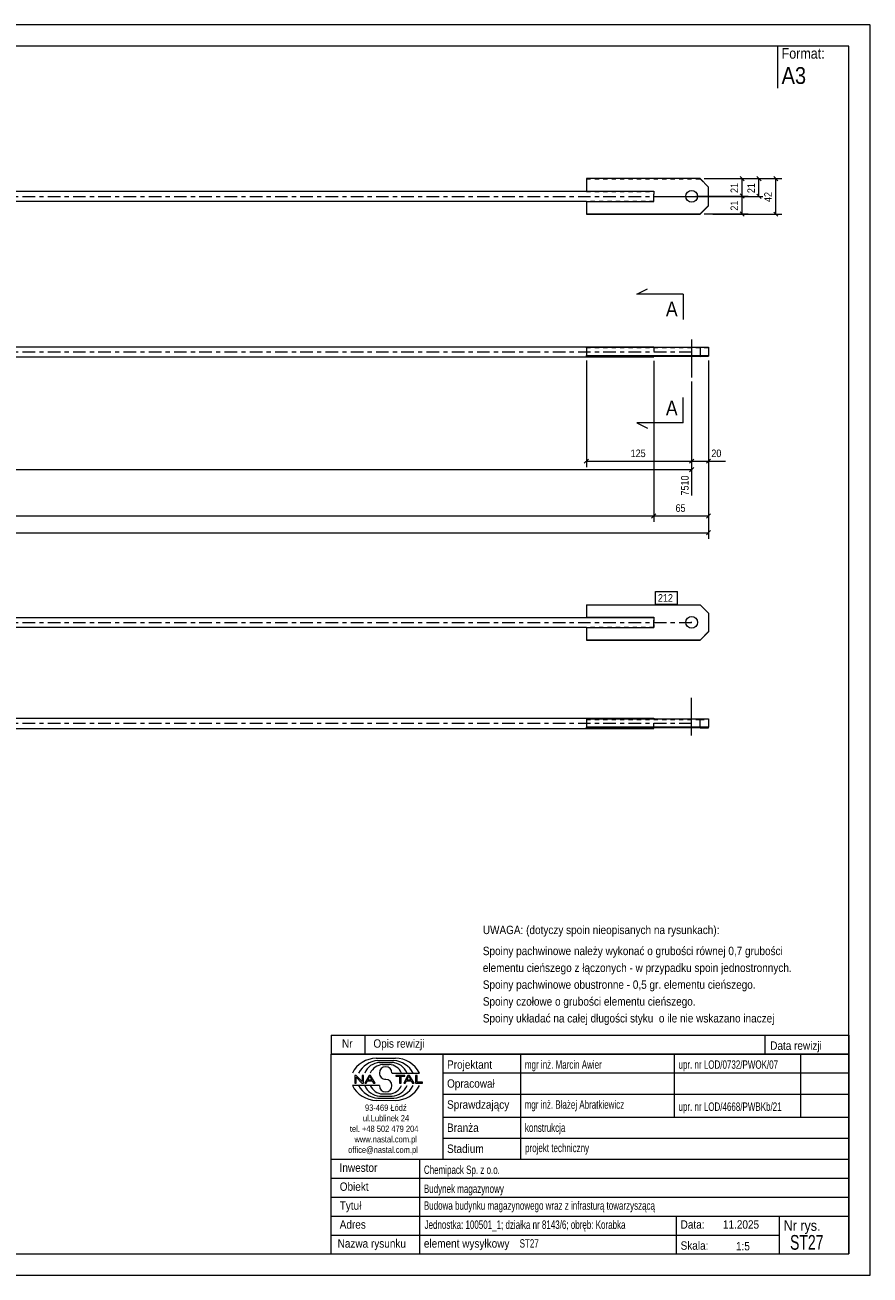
# Model space of a CAD drawing. Header units: millimetres. Extents: x 0 to 420, y 0 to 297.
# Tile 2 of 2: x 219 to 420, y 0 to 297. Entities that reach past the tile are written whole.
import ezdxf

# ---------------------------------------------------------------- set-up
doc = ezdxf.new("R2010")
doc.units = ezdxf.units.MM
for name, pattern in [('XKITLINE00', [0]), ('XKITLINE01', [4, 1, -1, 1, -1]), ('XKITLINE03', [6, 3, -1, 1, -1])]:
    doc.linetypes.add(name, pattern=pattern)
for name, color, linetype, lineweight in [('Arkusz rysunku', 3, 'Continuous', 0), ('Element', 2, 'Continuous', 0), ('Inny typ obiektu', 7, 'Continuous', 0), ('Przekrój', 7, 'Continuous', 0), ('Wymiar', 4, 'Continuous', 0), ('Znak elementu', 2, 'Continuous', 0), ('Śruba', 3, 'Continuous', 0)]:
    doc.layers.add(name, color=color, linetype=linetype, lineweight=lineweight)
doc.styles.add('ARIAL', font='ARIAL.TTF')

msp = doc.modelspace()

# ---------------------------------------------------------------- linework, layer by layer
at = {"layer": 'Arkusz rysunku', "linetype": 'XKITLINE00', "lineweight": 0}
for p, q in [((420, 297), (0, 297)), ((420, 297), (415, 297)), ((420, 0), (420, 297)), ((415, 292), (5, 292)), ((415, 5), (415, 292)), ((5, 5), (415, 5)), ((0, 0), (420, 0))]:
    msp.add_line(p, q, dxfattribs=at)
at = {"layer": 'Element', "linetype": 'XKITLINE00', "lineweight": 0}
for p, q in [((379.62, 260.5), (352.62, 260.5)), ((352.62, 260.5), (352.62, 257.48)), ((381.62, 258.5), (379.62, 260.5)), ((381.62, 254.05), (381.62, 258.5)), ((200.62, 257.48), (368.62, 257.48)), ((352.62, 257.5), (368.62, 257.5)), ((368.62, 257.5), (368.62, 256.78)), ((368.62, 255.83), (368.62, 256.78)), ((368.62, 255.1), (368.62, 255.83)), ((352.62, 255.08), (200.62, 255.08)), ((352.62, 255.1), (368.62, 255.1)), ((352.62, 255.1), (352.62, 252.06)), ((379.62, 252.1), (381.62, 254.1)), ((379.62, 252.06), (381.62, 254.05)), ((352.62, 252.1), (379.62, 252.1)), ((352.62, 252.06), (379.62, 252.06)), ((379.62, 252.1), (379.62, 252.06)), ((200.62, 220.57), (368.62, 220.57)), ((352.62, 220.47), (379.62, 220.47)), ((352.62, 220.47), (352.62, 218.4)), ((368.62, 220.57), (368.62, 220.47)), ((379.62, 220.47), (381.62, 220.43)), ((379.62, 220.47), (379.62, 218.47)), ((381.62, 220.43), (381.62, 218.32)), ((200.62, 218.17), (368.62, 218.17)), ((352.62, 218.47), (379.62, 218.47)), ((352.62, 218.4), (368.62, 218.4)), ((368.62, 218.4), (368.62, 218.39)), ((368.62, 218.17), (368.62, 218.39)), ((379.62, 218.27), (368.62, 218.27)), ((381.62, 218.43), (379.62, 218.47)), ((379.62, 218.27), (381.62, 218.32)), ((352.62, 159.27), (352.62, 156.27)), ((352.62, 159.27), (379.62, 159.27)), ((379.62, 159.27), (381.62, 157.27)), ((200.62, 156.25), (368.62, 156.25)), ((352.62, 156.27), (352.62, 156.25)), ((352.62, 156.27), (368.62, 156.27)), ((368.62, 156.27), (368.62, 155.57)), ((368.62, 154.58), (368.62, 155.57)), ((368.62, 153.87), (368.62, 154.58)), ((381.62, 157.27), (381.62, 152.87)), ((352.62, 153.85), (200.62, 153.85)), ((352.62, 153.87), (352.62, 150.87)), ((352.62, 153.87), (368.62, 153.87)), ((379.62, 150.87), (381.62, 152.87)), ((381.62, 152.82), (379.62, 150.82)), ((381.62, 152.87), (381.62, 152.82)), ((352.62, 150.82), (352.62, 150.87)), ((352.62, 150.87), (379.62, 150.87)), ((379.62, 150.82), (352.62, 150.82)), ((379.62, 150.82), (379.62, 150.87)), ((200.62, 132.28), (368.62, 132.28)), ((352.62, 132.17), (379.62, 132.17)), ((352.62, 132.17), (352.62, 130.17)), ((368.62, 132.28), (368.62, 132.17)), ((379.62, 130.17), (379.62, 132.17)), ((379.62, 132.17), (381.62, 132.13)), ((381.62, 132.13), (381.62, 130.13)), ((200.62, 129.88), (368.62, 129.88)), ((379.62, 130.17), (352.62, 130.17)), ((352.62, 130.17), (352.62, 130.1)), ((352.62, 130.1), (368.62, 130.1)), ((368.62, 130.08), (368.62, 130.1)), ((368.62, 129.88), (368.62, 130.08)), ((379.62, 129.97), (368.62, 129.97)), ((381.62, 130.13), (379.62, 130.17)), ((379.62, 129.97), (381.62, 130.02)), ((381.62, 130.02), (381.62, 130.13))]:
    msp.add_line(p, q, dxfattribs=at)
at = {"layer": 'Element', "linetype": 'XKITLINE01', "lineweight": 0}
for p, q in [((352.62, 260.45), (379.62, 260.45)), ((379.62, 260.5), (379.62, 260.45)), ((379.62, 260.45), (381.62, 258.45)), ((352.62, 257.45), (352.62, 257.48)), ((352.62, 257.48), (352.62, 257.45)), ((352.62, 257.45), (368.62, 257.45)), ((368.62, 257.48), (368.62, 256.78)), ((368.62, 255.83), (368.62, 256.78)), ((368.62, 255.08), (368.62, 255.83)), ((368.62, 255.08), (352.62, 255.08)), ((352.62, 255.05), (368.62, 255.05)), ((368.62, 255.05), (368.62, 255.1)), ((368.62, 255.05), (368.62, 255.1)), ((352.62, 220.4), (352.62, 220.47)), ((368.62, 220.4), (352.62, 220.4)), ((352.62, 220.27), (352.62, 220.34)), ((352.62, 220.34), (368.62, 220.34)), ((379.62, 220.27), (352.62, 220.27)), ((368.62, 220.47), (368.62, 218.52)), ((368.62, 220.34), (368.62, 220.4)), ((368.62, 220.4), (368.62, 218.4)), ((381.62, 220.32), (379.62, 220.27)), ((381.62, 220.43), (381.62, 220.32)), ((352.62, 218.27), (352.62, 218.47)), ((352.62, 218.34), (368.62, 218.34)), ((368.62, 218.27), (352.62, 218.27)), ((368.62, 218.47), (368.62, 218.52)), ((368.62, 218.47), (368.62, 218.52)), ((368.62, 218.39), (368.62, 218.47)), ((368.62, 218.39), (368.62, 218.47)), ((368.62, 218.34), (368.62, 218.39)), ((379.62, 218.47), (379.62, 218.27)), ((352.62, 159.22), (352.62, 159.27)), ((352.62, 159.22), (379.62, 159.22)), ((379.62, 159.22), (379.62, 159.27)), ((379.62, 159.22), (381.62, 157.22)), ((352.62, 156.25), (352.62, 156.22)), ((352.62, 156.22), (368.62, 156.22)), ((368.62, 156.25), (368.62, 155.05)), ((368.62, 154.58), (368.62, 155.57)), ((368.62, 154.2), (368.62, 154.58)), ((368.62, 154.58), (368.62, 153.85)), ((368.62, 153.85), (352.62, 153.85)), ((352.62, 153.82), (368.62, 153.82)), ((368.62, 153.82), (368.62, 153.87)), ((368.62, 132.1), (352.62, 132.1)), ((352.62, 132.04), (368.62, 132.04)), ((352.62, 131.97), (379.62, 131.97)), ((368.62, 130.08), (368.62, 132.17)), ((368.62, 130.04), (368.62, 132.1)), ((379.62, 131.97), (381.62, 132.02)), ((352.62, 129.97), (352.62, 130.17)), ((368.62, 130.04), (352.62, 130.04)), ((352.62, 130.04), (352.62, 129.97)), ((368.62, 129.97), (352.62, 129.97)), ((368.62, 130.1), (368.62, 130.17)), ((368.62, 130.04), (368.62, 130.08)), ((379.62, 129.97), (379.62, 130.17)), ((381.62, 130.02), (381.62, 130.13))]:
    msp.add_line(p, q, dxfattribs=at)
at = {"layer": 'Element', "linetype": 'XKITLINE03', "lineweight": 0}
for p, q in [((200.62, 256.28), (378.62, 256.28)), ((200.62, 219.37), (378.62, 219.37)), ((200.62, 155.05), (378.62, 155.05)), ((200.62, 131.08), (378.62, 131.08))]:
    msp.add_line(p, q, dxfattribs=at)
at = {"layer": 'Inny typ obiektu', "linetype": 'XKITLINE00', "lineweight": 0}
for p, q in [((398, 292), (398, 282)), ((292, 57), (292, 52.5)), ((292, 57), (415, 57)), ((300, 57), (300, 52.5)), ((395, 57), (395, 52.5)), ((415, 57), (415, 52.5)), ((415, 52.5), (292, 52.5)), ((292, 5), (292, 52.5)), ((292, 52.5), (415, 52.5)), ((302.62, 51.49), (307.23, 51.5)), ((303.07, 50.99), (306.86, 51)), ((303.46, 50.49), (306.45, 50.49)), ((318.5, 52.5), (318.5, 27.5)), ((337, 27.5), (337, 52.5)), ((373.5, 52.5), (373.5, 37.5)), ((403.5, 52.5), (403.5, 37.5)), ((415, 52.5), (415, 5)), ((304.2, 49.98), (305.73, 49.99)), ((306.42, 47.99), (312.98, 47.99)), ((318.5, 48), (415, 48)), ((303.43, 45.01), (297, 45.01)), ((297.93, 47.44), (297.57, 47.44)), ((297.57, 47.44), (297.57, 45.56)), ((297.57, 45.56), (297.9, 45.56)), ((297.9, 47.04), (299.29, 45.56)), ((297.9, 45.56), (297.9, 47.04)), ((299.31, 45.96), (297.93, 47.44)), ((299.29, 45.56), (299.65, 45.56)), ((299.65, 47.44), (299.31, 47.44)), ((299.31, 47.44), (299.31, 45.96)), ((299.65, 45.56), (299.65, 47.44)), ((300.96, 47.44), (299.94, 45.56)), ((299.94, 45.56), (300.31, 45.56)), ((300.31, 45.56), (300.61, 46.13)), ((300.61, 46.13), (301.71, 46.13)), ((300.71, 46.33), (301.14, 47.24)), ((301.6, 46.33), (300.71, 46.33)), ((301.33, 47.44), (300.96, 47.44)), ((301.14, 47.24), (301.6, 46.33)), ((302.41, 45.56), (301.33, 47.44)), ((301.71, 46.13), (302.02, 45.56)), ((302.02, 45.56), (302.41, 45.56)), ((309.43, 47.44), (307.34, 47.44)), ((307.34, 47.44), (307.34, 47.22)), ((307.34, 47.22), (308.21, 47.22)), ((308.21, 47.22), (308.21, 45.56)), ((308.21, 45.56), (308.56, 45.56)), ((308.56, 45.56), (308.56, 47.22)), ((308.56, 47.22), (309.43, 47.22)), ((310.21, 47.44), (309.2, 45.56)), ((309.2, 45.56), (309.57, 45.56)), ((309.43, 47.22), (309.43, 47.44)), ((309.57, 45.56), (309.86, 46.13)), ((309.86, 46.13), (310.96, 46.13)), ((309.96, 46.33), (310.39, 47.24)), ((310.86, 46.33), (309.96, 46.33)), ((310.59, 47.44), (310.21, 47.44)), ((310.4, 47.24), (310.39, 47.24)), ((310.4, 47.24), (310.86, 46.33)), ((311.67, 45.56), (310.59, 47.44)), ((310.96, 46.13), (311.27, 45.56)), ((311.27, 45.56), (311.67, 45.56)), ((312.36, 47.44), (312.01, 47.44)), ((312.01, 47.44), (312.01, 45.56)), ((312.01, 45.56), (313.66, 45.56)), ((312.36, 45.78), (312.36, 47.44)), ((313.66, 45.78), (312.36, 45.78)), ((313.66, 45.56), (313.66, 45.78)), ((303.07, 42.01), (306.86, 42)), ((303.46, 42.51), (306.45, 42.51)), ((304.2, 43.02), (305.73, 43.01)), ((318.5, 43), (415, 43)), ((302.62, 41.51), (307.23, 41.5)), ((318.5, 37.5), (415, 37.5)), ((318.5, 32.5), (415, 32.5)), ((292, 27.5), (415, 27.5)), ((313, 5), (313, 27.5)), ((292, 23), (415, 23)), ((292, 18.5), (415, 18.5)), ((292, 14), (415, 14)), ((374, 5), (374, 14)), ((398.5, 5), (398.5, 14)), ((292, 9.5), (398.5, 9.5)), ((292, 5), (415, 5))]:
    msp.add_line(p, q, dxfattribs=at)
for centre, radius, start, end in [((302.72, 45.08), 6.42, 90.8317, 153.0136), ((303.67, 45), 6.02, 95.7347, 150.2266), ((306.22, 46.41), 4.08, 22.7023, 86.7527), ((306.24, 44.98), 6.04, 29.8256, 84.1252), ((307.25, 45.07), 6.43, 27.0191, 90.199), ((303.7, 46.42), 4.07, 93.3428, 157.3393), ((304.33, 46.6), 3.38, 92.229, 155.8008), ((304.92, 47.99), 1.49, 0.0741, 179.9259), ((304.92, 47.99), 1.49, 179.9259, 270), ((305.59, 46.6), 3.39, 24.2351, 87.5913), ((302.72, 47.92), 6.42, 206.9864, 269.1683), ((303.67, 48), 6.02, 209.7734, 264.2653), ((303.7, 46.58), 4.07, 202.6607, 266.6572), ((304.33, 46.4), 3.38, 204.1992, 267.771), ((304.92, 45.01), 1.49, 180.0741, 359.9259), ((304.92, 45), 1.49, 0.0741, 90), ((305.59, 46.4), 3.39, 272.4087, 335.7649), ((306.22, 46.59), 4.08, 273.2473, 337.2977), ((306.24, 48.02), 6.04, 275.8748, 330.1744), ((307.25, 47.93), 6.43, 269.801, 332.9809)]:
    msp.add_arc(centre, radius, start, end, dxfattribs=at)
at = {"layer": 'Przekrój', "linetype": 'XKITLINE00', "lineweight": 0}
for p, q in [((364.62, 233.05), (367.12, 234.3)), ((369.62, 233.05), (364.62, 233.05)), ((375.62, 233.05), (369.62, 233.05)), ((375.62, 233.05), (375.62, 227.05)), ((375.62, 202.49), (375.62, 208.49)), ((364.62, 202.49), (367.12, 201.24)), ((369.62, 202.49), (364.62, 202.49)), ((375.62, 202.49), (369.62, 202.49))]:
    msp.add_line(p, q, dxfattribs=at)
at = {"layer": 'Wymiar', "linetype": 'XKITLINE00', "lineweight": 0}
for p, q in [((380.62, 260.5), (391.06, 260.5)), ((382.62, 260.5), (399.06, 260.5)), ((382.62, 260.5), (395.06, 260.5)), ((389.11, 261.01), (390.13, 259.99)), ((389.62, 256.35), (389.62, 260.5)), ((393.11, 261.01), (394.13, 259.99)), ((393.62, 256.28), (393.62, 260.5)), ((397.11, 261.01), (398.13, 259.99)), ((397.62, 252.05), (397.62, 260.5)), ((369.62, 256.28), (394.5, 256.28)), ((378.62, 256.35), (391.06, 256.35)), ((378.62, 256.35), (391.06, 256.35)), ((389.11, 256.86), (390.13, 255.84)), ((389.11, 256.86), (390.13, 255.84)), ((389.62, 252.1), (389.62, 256.35)), ((393.11, 256.79), (394.13, 255.77)), ((389.11, 252.61), (390.13, 251.59)), ((397.11, 252.56), (398.13, 251.55)), ((380.62, 252.1), (391.06, 252.1)), ((382.62, 252.05), (399.06, 252.05)), ((352.62, 217.27), (352.62, 191.93)), ((368.62, 217.17), (368.62, 178.93)), ((368.62, 217.17), (368.62, 178.93)), ((381.62, 217.32), (381.62, 174.93)), ((381.62, 217.32), (381.62, 178.93)), ((381.62, 217.32), (381.62, 191.93)), ((377.62, 212.27), (377.62, 185.21)), ((377.62, 212.27), (377.62, 191.93)), ((377.62, 212.27), (377.62, 191.93)), ((353.13, 193.88), (352.11, 192.86)), ((352.62, 193.37), (377.62, 193.37)), ((378.13, 193.88), (377.11, 192.86)), ((378.13, 193.88), (377.11, 192.86)), ((377.62, 193.37), (381.62, 193.37)), ((382.13, 193.88), (381.11, 192.86)), ((381.62, 193.37), (385.64, 193.37)), ((381.62, 193.37), (385.64, 193.37)), ((31.62, 191.37), (377.62, 191.37)), ((378.13, 191.88), (377.11, 190.86)), ((31.62, 180.37), (368.62, 180.37)), ((369.13, 180.88), (368.11, 179.86)), ((369.13, 180.88), (368.11, 179.86)), ((368.62, 180.37), (381.62, 180.37)), ((382.13, 180.88), (381.11, 179.86)), ((18.62, 176.37), (381.62, 176.37)), ((382.13, 176.88), (381.11, 175.86))]:
    msp.add_line(p, q, dxfattribs=at)
at = {"layer": 'Znak elementu', "linetype": 'XKITLINE00', "lineweight": 0}
for p, q in [((369.01, 162.37), (374.22, 162.37)), ((369.01, 159.37), (369.01, 162.37)), ((374.22, 159.37), (374.22, 162.37)), ((369.01, 159.37), (374.22, 159.37))]:
    msp.add_line(p, q, dxfattribs=at)
at = {"layer": 'Śruba', "linetype": 'XKITLINE00', "lineweight": 0}
for p, q in [((377.62, 256.35), (377.62, 256.13)), ((377.62, 222.27), (377.62, 213.27)), ((377.62, 154.98), (377.62, 155.19)), ((377.62, 128.17), (377.62, 137.17))]:
    msp.add_line(p, q, dxfattribs=at)
for centre in [(377.62, 256.3), (377.62, 155.07)]:
    msp.add_circle(centre, 1.4, dxfattribs=at)

# ---------------------------------------------------------------- texts
at = {"layer": 'Inny typ obiektu', "style": 'ARIAL'}
for s, height, width, p in [('Format:', 2.5, 0.85, (399, 289)), ('A3', 4, 0.85, (399, 283)), ('UWAGA: (dotyczy spoin nieopisanych na rysunkach):', 2, 0.85, (328, 81)), ('Spoiny pachwinowe należy wykonać o grubości równej 0,7 grubości', 2, 0.85, (328, 76)), ('elementu cieńszego z łączonych - w przypadku spoin jednostronnych.', 2, 0.85, (328, 72)), ('Spoiny pachwinowe obustronne - 0,5 gr. elementu cieńszego.', 2, 0.85, (328, 68)), ('Spoiny czołowe o grubości elementu cieńszego.', 2, 0.85, (328, 64)), ('Spoiny układać na całej długości styku  o ile nie wskazano inaczej', 2, 0.85, (328, 60)), ('Nr', 2, 0.85, (294.54, 54)), ('Opis rewizji', 2, 0.85, (302, 54)), ('Data rewizji', 2, 0.85, (396.28, 53.5)), ('Projektant', 2, 0.85, (319.5, 49)), ('mgr inż. Marcin Awier', 2, 0.68, (338, 49)), ('upr. nr LOD/0732/PWOK/07', 2, 0.68, (374.5, 49)), ('Opracował', 2, 0.85, (319.5, 44.5)), ('Sprawdzający', 2, 0.85, (319.5, 39.5)), ('mgr inż. Błażej Abratkiewicz', 2, 0.68, (337.94, 39.5)), ('93-469 Łódź', 1.5, 0.85, (300, 39)), ('upr. nr LOD/4668/PWBKb/21', 2, 0.68, (374.5, 39)), ('ul.Lublinek 24', 1.5, 0.85, (299.5, 36.5)), ('Branża', 2, 0.85, (319.5, 34)), ('konstrukcja', 2, 0.68, (338, 34)), ('tel. +48 502 479 204', 1.5, 0.85, (296.41, 34)), ('www.nastal.com.pl', 1.5, 0.85, (297.5, 31.5)), ('office@nastal.com.pl', 1.5, 0.85, (296, 29)), ('Stadium', 2, 0.85, (319.5, 29)), ('projekt techniczny', 2, 0.68, (338.04, 29.19)), ('Inwestor', 2, 0.85, (293.96, 24.5)), ('Chemipack Sp. z o.o.', 2, 0.68, (314, 24)), ('Obiekt', 2, 0.85, (294, 20)), ('Budynek magazynowy', 2, 0.68, (314, 19.5)), ('Tytuł', 2, 0.85, (294, 15.5)), ('Budowa budynku magazynowego wraz z infrasturą towarzyszącą', 2, 0.68, (314, 15.5)), ('Adres', 2, 0.85, (294, 11)), ('Jednostka: 100501_1; działka nr 8143/6; obręb: Korabka', 2, 0.68, (314.16, 10.96)), ('Data:', 2, 0.85, (375, 11)), ('11.2025', 2, 0.85, (385.06, 11)), ('Nr rys.', 2.5, 0.85, (399.5, 10.5)), ('ST27', 3.5, 0.68, (401, 6)), ('Nazwa rysunku', 2, 0.85, (293.5, 6.5)), ('element wysyłkowy', 2, 0.85, (314, 6.5)), ('ST27', 2, 0.68, (336.75, 6.5)), ('Skala:', 2, 0.85, (375, 6)), ('1:5', 2, 0.85, (388.16, 5.85))]:
    msp.add_text(s, height=height, dxfattribs=dict(at, width=width)).set_placement(p)
at = {"layer": 'Przekrój', "style": 'ARIAL', "width": 0.85}
for p in [(371.51, 227.8), (371.51, 204.24)]:
    msp.add_text('A', height=3.5, dxfattribs=at).set_placement(p)
at = {"layer": 'Wymiar', "style": 'ARIAL', "width": 0.85}
for s, p in [('21', (388.66, 257.09)), ('21', (392.66, 257.05)), ('42', (396.66, 254.94)), ('21', (388.66, 252.89)), ('7510', (376.9, 185.21))]:
    msp.add_text(s, height=1.8, rotation=90.0002, dxfattribs=at).set_placement(p)
for s, p in [('125', (363.12, 194.33)), ('20', (382.3, 194.33)), ('65', (373.79, 181.33))]:
    msp.add_text(s, height=1.8, dxfattribs=at).set_placement(p)
at = {"layer": 'Znak elementu', "style": 'ARIAL', "width": 0.85}
msp.add_text('212', height=1.8, dxfattribs=at).set_placement((369.61, 159.97))

doc.saveas('drawing.dxf')
